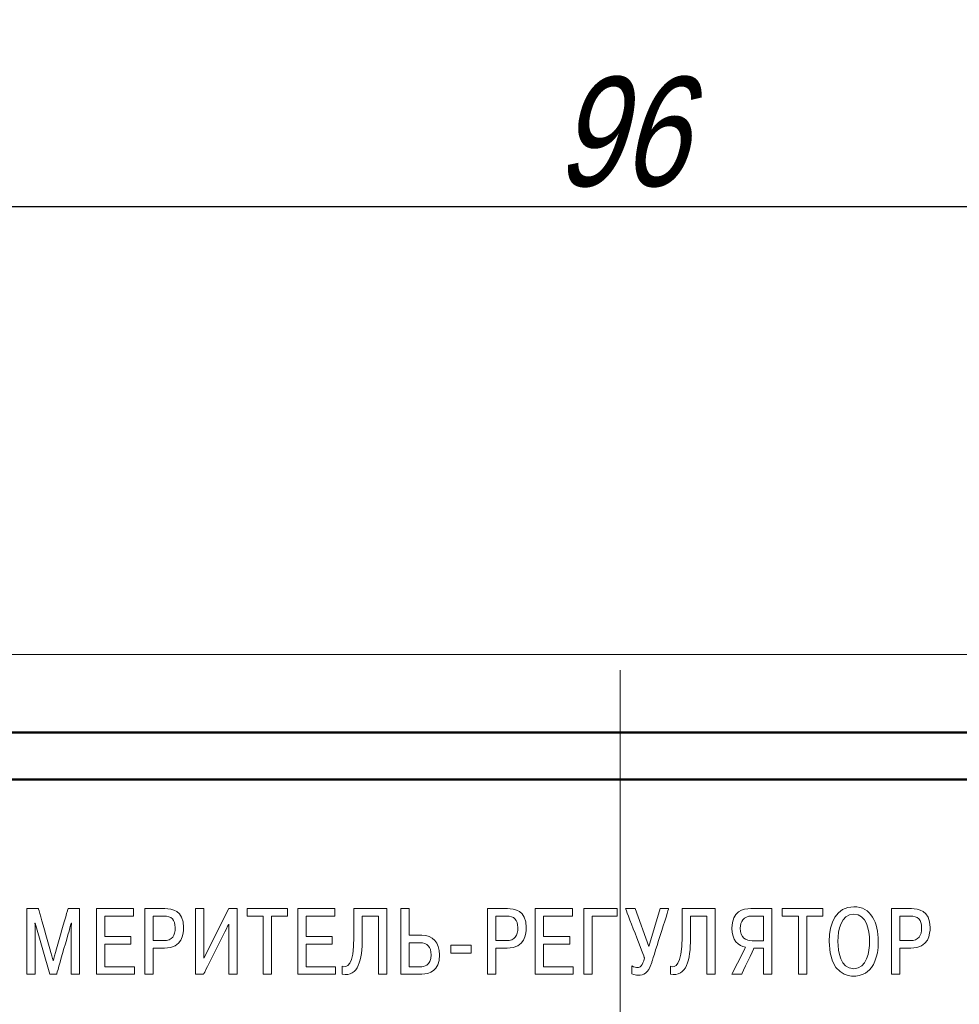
# Model space of a CAD drawing. Header units: millimetres. Extents: x 0 to 420, y 0 to 297.
# Tile 24 of 31: x 93 to 123, y 220 to 252. Entities that reach past the tile are written whole.
import ezdxf
from ezdxf.lldxf.tags import DXFTag

# ---------------------------------------------------------------- set-up
doc = ezdxf.new("R2010")
doc.units = ezdxf.units.MM
doc.linetypes.add('K5LT_AXLED', pattern=[19.5, 15, -1.5, 1.5, -1.5])
doc.layers.get('0').update_dxf_attribs({"color": 255})
doc.layers.add('0 VIEW4', color=7, linetype='Continuous')
doc.layers.add('dim', color=251, linetype='Continuous')
doc.layers.add('main', color=5, linetype='Continuous', lineweight=50)
doc.styles.get("Standard").update_dxf_attribs({"font": 'win_eskd.shx', "width": 0.8, "oblique": 15})
tags = doc.linetypes.add('New Line6', pattern=[0.5, 0.2, -0.3]).pattern_tags.tags
tags[6:7] = [DXFTag(74, 4), DXFTag(75, 0), DXFTag(340, '0'), DXFTag(46, 1.0), DXFTag(50, 0.0), DXFTag(44, 0.0), DXFTag(45, 0.0)]
tags[4:5] = [DXFTag(74, 4), DXFTag(75, 0), DXFTag(340, '0'), DXFTag(46, 1.0), DXFTag(50, 0.0), DXFTag(44, 0.0), DXFTag(45, 0.0)]
doc.dimstyles.new('ISO-25', dxfattribs={"dimtxt": 3.5, "dimasz": 3.5, "dimexe": 1.25, "dimexo": 0.625, "dimtad": 1, "dimtxsty": 'Standard', "dimcen": 2.5, "dimadec": 0, "dimazin": 0, "dimtfac": 1, "dimtmove": 0, "dimatfit": 3, "dimfxl": 1, "dimarcsym": 0})

# ---------------------------------------------------------------- blocks, each defined once
blk = doc.blocks.new('*D1')
at = {"layer": 'Defpoints', "color": 0, "transparency": 16777216}
for p in [(159.991, 245.532), (63.991, 228.673), (159.991, 228.673)]:
    blk.add_point(p, dxfattribs=at)
at = {"layer": 'dim', "color": 0, "lineweight": -2, "transparency": 16777216}
for p, q in [((63.991, 229.298), (63.991, 246.782)), ((159.991, 229.298), (159.991, 246.782)), ((67.491, 245.532), (156.491, 245.532))]:
    blk.add_line(p, q, dxfattribs=at)
at = {"layer": 'dim', "color": 0, "transparency": 16777216}
for points in [[(67.491, 246.115), (67.491, 244.948), (63.991, 245.532)], [(156.491, 246.115), (156.491, 244.948), (159.991, 245.532)]]:
    blk.add_solid(points, dxfattribs=at)
at = {"layer": 'dim', "color": 0, "transparency": 16777216, "insert": (111.991, 247.907), "char_height": 3.5, "attachment_point": 5}
blk.add_mtext('96', dxfattribs=at)
blk = doc.blocks.new('*D29')
at = {"layer": 'Defpoints', "color": 0, "transparency": 16777216}
for p in [(58.47, 252.973), (58.47, 208.923), (165.511, 208.923)]:
    blk.add_point(p, dxfattribs=at)
at = {"layer": 'dim', "color": 0, "lineweight": -2, "transparency": 16777216}
for p, q in [((58.47, 209.548), (58.47, 254.223)), ((165.511, 209.548), (165.511, 254.223)), ((162.011, 252.973), (61.97, 252.973))]:
    blk.add_line(p, q, dxfattribs=at)
at = {"layer": 'dim', "color": 0, "transparency": 16777216}
for points in [[(61.97, 253.557), (61.97, 252.39), (58.47, 252.973)], [(162.011, 253.557), (162.011, 252.39), (165.511, 252.973)]]:
    blk.add_solid(points, dxfattribs=at)
at = {"layer": 'dim', "color": 0, "transparency": 16777216, "insert": (111.991, 255.348), "char_height": 3.5, "attachment_point": 5}
blk.add_mtext('108', dxfattribs=at)

msp = doc.modelspace()

# ---------------------------------------------------------------- linework, layer by layer
at = {"color": 7, "linetype": 'New Line6', "lineweight": 15, "ltscale": 5}
msp.add_line((161.741, 231.173), (62.241, 231.173), dxfattribs=at)
at = {"lineweight": 9}
for points, knots in [([(93.348, 223.033), (93.348, 223.033), (93.348, 223.033), (92.976, 223.033), (92.976, 223.033)], [0.55555556, 0.55555556, 0.55555556, 0.55555556, 0.55555557, 0.61111111, 0.61111111, 0.61111111, 0.61111111]), ([(92.976, 223.033), (92.976, 223.033), (92.976, 223.033), (92.976, 220.934), (92.976, 220.934)], [0.61111111, 0.61111111, 0.61111111, 0.61111111, 0.61111112, 0.66666667, 0.66666667, 0.66666667, 0.66666667]), ([(93.821, 221.362), (93.821, 221.362), (93.821, 221.362), (93.348, 223.033), (93.348, 223.033)], [0.5, 0.5, 0.5, 0.5, 0.50000001, 0.55555556, 0.55555556, 0.55555556, 0.55555556]), ([(94.295, 223.033), (94.295, 223.033), (94.295, 223.033), (93.821, 221.362), (93.821, 221.362)], [0.44444444, 0.44444444, 0.44444444, 0.44444444, 0.44444445, 0.5, 0.5, 0.5, 0.5]), ([(94.667, 223.033), (94.667, 223.033), (94.667, 223.033), (94.295, 223.033), (94.295, 223.033)], [0.38888889, 0.38888889, 0.38888889, 0.38888889, 0.3888889, 0.44444444, 0.44444444, 0.44444444, 0.44444444]), ([(94.667, 220.934), (94.667, 220.934), (94.667, 220.934), (94.667, 223.033), (94.667, 223.033)], [0.33333333, 0.33333333, 0.33333333, 0.33333333, 0.33333334, 0.38888889, 0.38888889, 0.38888889, 0.38888889]), ([(96.394, 223.033), (96.394, 223.033), (96.394, 223.033), (95.207, 223.033), (95.207, 223.033)], [0.23076923, 0.23076923, 0.23076923, 0.23076923, 0.23076924, 0.30769231, 0.30769231, 0.30769231, 0.30769231]), ([(95.207, 223.033), (95.207, 223.033), (95.207, 223.033), (95.207, 220.934), (95.207, 220.934)], [0.30769231, 0.30769231, 0.30769231, 0.30769231, 0.30769232, 0.38461538, 0.38461538, 0.38461538, 0.38461538]), ([(96.394, 222.796), (96.394, 222.796), (96.394, 222.796), (96.394, 223.033), (96.394, 223.033)], [0.15384615, 0.15384615, 0.15384615, 0.15384615, 0.15384616, 0.23076923, 0.23076923, 0.23076923, 0.23076923]), ([(97.402, 223.033), (97.402, 223.033), (97.402, 223.033), (96.757, 223.033), (96.757, 223.033)], [0.75, 0.75, 0.75, 0.75, 0.75, 1, 1, 1, 1]), ([(97.384, 221.77), (97.384, 221.77), (97.968, 221.77), (97.998, 222.229), (97.998, 222.43), (97.998, 222.43), (97.998, 222.985), (97.615, 223.033), (97.402, 223.033)], [0.5, 0.5, 0.5, 0.5, 0.5, 0.625, 0.625, 0.625, 0.625, 0.75, 0.75, 0.75, 0.75]), ([(98.646, 223.033), (98.646, 223.033), (98.646, 223.033), (98.379, 223.033), (98.379, 223.033)], [0.09090909, 0.09090909, 0.09090909, 0.09090909, 0.0909091, 0.18181818, 0.18181818, 0.18181818, 0.18181818]), ([(98.379, 223.033), (98.379, 223.033), (98.379, 223.033), (98.379, 220.934), (98.379, 220.934)], [0.18181818, 0.18181818, 0.18181818, 0.18181818, 0.18181819, 0.27272727, 0.27272727, 0.27272727, 0.27272727]), ([(99.447, 223.033), (99.447, 223.033), (99.447, 223.033), (98.646, 221.443), (98.646, 221.443)], [0.8181818, 0.8181818, 0.8181818, 0.8181818, 0.8181818, 1, 1, 1, 1]), ([(99.711, 223.033), (99.711, 223.033), (99.711, 223.033), (99.447, 223.033), (99.447, 223.033)], [0.72727273, 0.72727273, 0.72727273, 0.72727273, 0.72727274, 0.81818182, 0.81818182, 0.81818182, 0.81818182]), ([(99.711, 220.934), (99.711, 220.934), (99.711, 220.934), (99.711, 223.033), (99.711, 223.033)], [0.63636364, 0.63636364, 0.63636364, 0.63636364, 0.63636365, 0.72727273, 0.72727273, 0.72727273, 0.72727273]), ([(101.333, 223.033), (101.333, 223.033), (101.333, 223.033), (100.034, 223.033), (100.034, 223.033)], [0.5555556, 0.5555556, 0.5555556, 0.5555556, 0.5555556, 0.6666667, 0.6666667, 0.6666667, 0.6666667]), ([(100.034, 223.033), (100.034, 223.033), (100.034, 223.033), (100.034, 222.796), (100.034, 222.796)], [0.6666667, 0.6666667, 0.6666667, 0.6666667, 0.6666667, 0.7777778, 0.7777778, 0.7777778, 0.7777778]), ([(101.333, 222.796), (101.333, 222.796), (101.333, 222.796), (101.333, 223.033), (101.333, 223.033)], [0.4444444, 0.4444444, 0.4444444, 0.4444444, 0.4444445, 0.5555556, 0.5555556, 0.5555556, 0.5555556]), ([(102.844, 223.033), (102.844, 223.033), (102.844, 223.033), (101.657, 223.033), (101.657, 223.033)], [0.23076923, 0.23076923, 0.23076923, 0.23076923, 0.23076924, 0.30769231, 0.30769231, 0.30769231, 0.30769231]), ([(101.657, 223.033), (101.657, 223.033), (101.657, 223.033), (101.657, 220.934), (101.657, 220.934)], [0.30769231, 0.30769231, 0.30769231, 0.30769231, 0.30769232, 0.38461538, 0.38461538, 0.38461538, 0.38461538]), ([(102.844, 222.796), (102.844, 222.796), (102.844, 222.796), (102.844, 223.033), (102.844, 223.033)], [0.15384615, 0.15384615, 0.15384615, 0.15384615, 0.15384616, 0.23076923, 0.23076923, 0.23076923, 0.23076923]), ([(104.511, 223.033), (104.511, 223.033), (104.511, 223.033), (103.456, 223.033), (103.456, 223.033)], [0.54545455, 0.54545455, 0.54545455, 0.54545455, 0.54545456, 0.63636364, 0.63636364, 0.63636364, 0.63636364]), ([(103.456, 223.033), (103.456, 223.033), (103.456, 223.033), (103.456, 222.13), (103.456, 222.13)], [0.63636364, 0.63636364, 0.63636364, 0.63636364, 0.63636365, 0.72727273, 0.72727273, 0.72727273, 0.72727273]), ([(104.511, 220.934), (104.511, 220.934), (104.511, 220.934), (104.511, 223.033), (104.511, 223.033)], [0.45454545, 0.45454545, 0.45454545, 0.45454545, 0.45454546, 0.54545455, 0.54545455, 0.54545455, 0.54545455]), ([(104.961, 223.033), (104.961, 223.033), (104.961, 223.033), (104.961, 220.934), (104.961, 220.934)], [0.125, 0.125, 0.125, 0.125, 0.125, 0.25, 0.25, 0.25, 0.25]), ([(105.228, 222.178), (105.228, 222.178), (105.228, 222.178), (105.228, 223.033), (105.228, 223.033)], [0.75, 0.75, 0.75, 0.75, 0.75, 1, 1, 1, 1]), ([(108.382, 223.033), (108.382, 223.033), (108.382, 223.033), (107.738, 223.033), (107.738, 223.033)], [0.75, 0.75, 0.75, 0.75, 0.75, 1, 1, 1, 1]), ([(108.364, 221.77), (108.364, 221.77), (108.949, 221.77), (108.979, 222.229), (108.979, 222.43), (108.979, 222.43), (108.979, 222.985), (108.595, 223.033), (108.382, 223.033)], [0.5, 0.5, 0.5, 0.5, 0.5, 0.625, 0.625, 0.625, 0.625, 0.75, 0.75, 0.75, 0.75]), ([(110.458, 223.033), (110.458, 223.033), (110.458, 223.033), (109.27, 223.033), (109.27, 223.033)], [0.23076923, 0.23076923, 0.23076923, 0.23076923, 0.23076924, 0.30769231, 0.30769231, 0.30769231, 0.30769231]), ([(109.27, 223.033), (109.27, 223.033), (109.27, 223.033), (109.27, 220.934), (109.27, 220.934)], [0.30769231, 0.30769231, 0.30769231, 0.30769231, 0.30769232, 0.38461538, 0.38461538, 0.38461538, 0.38461538]), ([(110.458, 222.796), (110.458, 222.796), (110.458, 222.796), (110.458, 223.033), (110.458, 223.033)], [0.15384615, 0.15384615, 0.15384615, 0.15384615, 0.15384616, 0.23076923, 0.23076923, 0.23076923, 0.23076923]), ([(111.888, 223.033), (111.888, 223.033), (111.888, 223.033), (110.82, 223.033), (110.82, 223.033)], [0.2857143, 0.2857143, 0.2857143, 0.2857143, 0.2857143, 0.4285714, 0.4285714, 0.4285714, 0.4285714]), ([(110.82, 223.033), (110.82, 223.033), (110.82, 223.033), (110.82, 220.934), (110.82, 220.934)], [0.4285714, 0.4285714, 0.4285714, 0.4285714, 0.4285714, 0.5714286, 0.5714286, 0.5714286, 0.5714286]), ([(111.888, 222.796), (111.888, 222.796), (111.888, 222.796), (111.888, 223.033), (111.888, 223.033)], [0.1428571, 0.1428571, 0.1428571, 0.1428571, 0.1428572, 0.2857143, 0.2857143, 0.2857143, 0.2857143]), ([(112.473, 223.033), (112.473, 223.033), (112.473, 223.033), (112.163, 223.033), (112.163, 223.033)], [0.08333333, 0.08333333, 0.08333333, 0.08333333, 0.08333334, 0.16666667, 0.16666667, 0.16666667, 0.16666667]), ([(112.163, 223.033), (112.163, 223.033), (112.163, 223.033), (112.769, 221.455), (112.769, 221.455)], [0.16666667, 0.16666667, 0.16666667, 0.16666667, 0.16666668, 0.25, 0.25, 0.25, 0.25]), ([(113.267, 223.033), (113.267, 223.033), (113.267, 223.033), (112.907, 221.815), (112.907, 221.815)], [0.8333333, 0.8333333, 0.8333333, 0.8333333, 0.8333333, 1, 1, 1, 1]), ([(113, 221.308), (113, 221.308), (113, 221.308), (113.543, 223.033), (113.543, 223.033)], [0.66666667, 0.66666667, 0.66666667, 0.66666667, 0.66666668, 0.75, 0.75, 0.75, 0.75]), ([(113.543, 223.033), (113.543, 223.033), (113.543, 223.033), (113.267, 223.033), (113.267, 223.033)], [0.75, 0.75, 0.75, 0.75, 0.75000001, 0.83333333, 0.83333333, 0.83333333, 0.83333333]), ([(115.03, 223.033), (115.03, 223.033), (115.03, 223.033), (113.975, 223.033), (113.975, 223.033)], [0.54545455, 0.54545455, 0.54545455, 0.54545455, 0.54545456, 0.63636364, 0.63636364, 0.63636364, 0.63636364]), ([(113.975, 223.033), (113.975, 223.033), (113.975, 223.033), (113.975, 222.13), (113.975, 222.13)], [0.63636364, 0.63636364, 0.63636364, 0.63636364, 0.63636365, 0.72727273, 0.72727273, 0.72727273, 0.72727273]), ([(115.03, 220.934), (115.03, 220.934), (115.03, 220.934), (115.03, 223.033), (115.03, 223.033)], [0.45454545, 0.45454545, 0.45454545, 0.45454545, 0.45454546, 0.54545455, 0.54545455, 0.54545455, 0.54545455]), ([(116.176, 223.033), (116.176, 223.033), (115.933, 223.033), (115.57, 222.955), (115.57, 222.406)], [0.36363636, 0.36363636, 0.36363636, 0.36363636, 0.36363637, 0.45454545, 0.45454545, 0.45454545, 0.45454545]), ([(116.854, 223.033), (116.854, 223.033), (116.854, 223.033), (116.176, 223.033), (116.176, 223.033)], [0.27272727, 0.27272727, 0.27272727, 0.27272727, 0.27272728, 0.36363636, 0.36363636, 0.36363636, 0.36363636]), ([(116.854, 220.934), (116.854, 220.934), (116.854, 220.934), (116.854, 223.033), (116.854, 223.033)], [0.18181818, 0.18181818, 0.18181818, 0.18181818, 0.18181819, 0.27272727, 0.27272727, 0.27272727, 0.27272727]), ([(118.485, 223.033), (118.485, 223.033), (118.485, 223.033), (117.186, 223.033), (117.186, 223.033)], [0.5555556, 0.5555556, 0.5555556, 0.5555556, 0.5555556, 0.6666667, 0.6666667, 0.6666667, 0.6666667]), ([(117.186, 223.033), (117.186, 223.033), (117.186, 223.033), (117.186, 222.796), (117.186, 222.796)], [0.6666667, 0.6666667, 0.6666667, 0.6666667, 0.6666667, 0.7777778, 0.7777778, 0.7777778, 0.7777778]), ([(118.485, 222.796), (118.485, 222.796), (118.485, 222.796), (118.485, 223.033), (118.485, 223.033)], [0.4444444, 0.4444444, 0.4444444, 0.4444444, 0.4444445, 0.5555556, 0.5555556, 0.5555556, 0.5555556]), ([(120.26, 221.983), (120.26, 221.983), (120.26, 222.577), (120.032, 223.096), (119.474, 223.096), (119.474, 223.096), (118.917, 223.096), (118.689, 222.577), (118.689, 221.983)], [0.4, 0.4, 0.4, 0.4, 0.4, 0.6, 0.6, 0.6, 0.6, 1, 1, 1, 1]), ([(121.324, 223.033), (121.324, 223.033), (121.324, 223.033), (120.68, 223.033), (120.68, 223.033)], [0.75, 0.75, 0.75, 0.75, 0.75, 1, 1, 1, 1]), ([(121.306, 221.77), (121.306, 221.77), (121.891, 221.77), (121.921, 222.229), (121.921, 222.43), (121.921, 222.43), (121.921, 222.985), (121.537, 223.033), (121.324, 223.033)], [0.5, 0.5, 0.5, 0.5, 0.5, 0.625, 0.625, 0.625, 0.625, 0.75, 0.75, 0.75, 0.75]), ([(95.474, 222.796), (95.474, 222.796), (95.474, 222.796), (96.394, 222.796), (96.394, 222.796)], [0.07692308, 0.07692308, 0.07692308, 0.07692308, 0.07692309, 0.15384615, 0.15384615, 0.15384615, 0.15384615]), ([(97.024, 222.007), (97.024, 222.007), (97.024, 222.007), (97.024, 222.796), (97.024, 222.796)], [0.6666667, 0.6666667, 0.6666667, 0.6666667, 0.6666667, 1, 1, 1, 1]), ([(97.36, 222.796), (97.36, 222.796), (97.612, 222.796), (97.729, 222.682), (97.729, 222.424)], [0.1666667, 0.1666667, 0.1666667, 0.1666667, 0.1666667, 0.3333333, 0.3333333, 0.3333333, 0.3333333]), ([(100.034, 222.796), (100.034, 222.796), (100.034, 222.796), (100.55, 222.796), (100.55, 222.796)], [0.7777778, 0.7777778, 0.7777778, 0.7777778, 0.7777778, 1, 1, 1, 1]), ([(100.817, 220.934), (100.817, 220.934), (100.817, 220.934), (100.817, 222.796), (100.817, 222.796)], [0.2222222, 0.2222222, 0.2222222, 0.2222222, 0.2222222, 0.3333333, 0.3333333, 0.3333333, 0.3333333]), ([(100.817, 222.796), (100.817, 222.796), (100.817, 222.796), (101.333, 222.796), (101.333, 222.796)], [0.3333333, 0.3333333, 0.3333333, 0.3333333, 0.3333333, 0.4444444, 0.4444444, 0.4444444, 0.4444444]), ([(101.924, 222.796), (101.924, 222.796), (101.924, 222.796), (102.844, 222.796), (102.844, 222.796)], [0.07692308, 0.07692308, 0.07692308, 0.07692308, 0.07692309, 0.15384615, 0.15384615, 0.15384615, 0.15384615]), ([(103.723, 222.07), (103.723, 222.07), (103.723, 222.07), (103.723, 222.796), (103.723, 222.796)], [0.09090909, 0.09090909, 0.09090909, 0.09090909, 0.0909091, 0.18181818, 0.18181818, 0.18181818, 0.18181818]), ([(103.723, 222.796), (103.723, 222.796), (103.723, 222.796), (104.244, 222.796), (104.244, 222.796)], [0.18181818, 0.18181818, 0.18181818, 0.18181818, 0.18181819, 0.27272727, 0.27272727, 0.27272727, 0.27272727]), ([(104.244, 222.796), (104.244, 222.796), (104.244, 222.796), (104.244, 220.934), (104.244, 220.934)], [0.27272727, 0.27272727, 0.27272727, 0.27272727, 0.27272728, 0.36363636, 0.36363636, 0.36363636, 0.36363636]), ([(108.005, 222.007), (108.005, 222.007), (108.005, 222.007), (108.005, 222.796), (108.005, 222.796)], [0.6666667, 0.6666667, 0.6666667, 0.6666667, 0.6666667, 1, 1, 1, 1]), ([(108.34, 222.796), (108.34, 222.796), (108.592, 222.796), (108.709, 222.682), (108.709, 222.424)], [0.1666667, 0.1666667, 0.1666667, 0.1666667, 0.1666667, 0.3333333, 0.3333333, 0.3333333, 0.3333333]), ([(109.537, 222.796), (109.537, 222.796), (109.537, 222.796), (110.458, 222.796), (110.458, 222.796)], [0.07692308, 0.07692308, 0.07692308, 0.07692308, 0.07692309, 0.15384615, 0.15384615, 0.15384615, 0.15384615]), ([(111.087, 220.934), (111.087, 220.934), (111.087, 220.934), (111.087, 222.796), (111.087, 222.796)], [0.7142857, 0.7142857, 0.7142857, 0.7142857, 0.7142857, 1, 1, 1, 1]), ([(114.242, 222.07), (114.242, 222.07), (114.242, 222.07), (114.242, 222.796), (114.242, 222.796)], [0.09090909, 0.09090909, 0.09090909, 0.09090909, 0.0909091, 0.18181818, 0.18181818, 0.18181818, 0.18181818]), ([(114.242, 222.796), (114.242, 222.796), (114.242, 222.796), (114.763, 222.796), (114.763, 222.796)], [0.18181818, 0.18181818, 0.18181818, 0.18181818, 0.18181819, 0.27272727, 0.27272727, 0.27272727, 0.27272727]), ([(114.763, 222.796), (114.763, 222.796), (114.763, 222.796), (114.763, 220.934), (114.763, 220.934)], [0.27272727, 0.27272727, 0.27272727, 0.27272727, 0.27272728, 0.36363636, 0.36363636, 0.36363636, 0.36363636]), ([(116.224, 222.004), (116.224, 222.004), (116.014, 222.004), (115.84, 222.097), (115.84, 222.403), (115.84, 222.403), (115.84, 222.613), (115.945, 222.796), (116.194, 222.796)], [0.3333333, 0.3333333, 0.3333333, 0.3333333, 0.3333333, 0.5, 0.5, 0.5, 0.5, 0.6666667, 0.6666667, 0.6666667, 0.6666667]), ([(116.194, 222.796), (116.194, 222.796), (116.194, 222.796), (116.587, 222.796), (116.587, 222.796)], [0.6666667, 0.6666667, 0.6666667, 0.6666667, 0.6666667, 1, 1, 1, 1]), ([(117.186, 222.796), (117.186, 222.796), (117.186, 222.796), (117.702, 222.796), (117.702, 222.796)], [0.7777778, 0.7777778, 0.7777778, 0.7777778, 0.7777778, 1, 1, 1, 1]), ([(117.969, 220.934), (117.969, 220.934), (117.969, 220.934), (117.969, 222.796), (117.969, 222.796)], [0.2222222, 0.2222222, 0.2222222, 0.2222222, 0.2222222, 0.3333333, 0.3333333, 0.3333333, 0.3333333]), ([(117.969, 222.796), (117.969, 222.796), (117.969, 222.796), (118.485, 222.796), (118.485, 222.796)], [0.3333333, 0.3333333, 0.3333333, 0.3333333, 0.3333333, 0.4444444, 0.4444444, 0.4444444, 0.4444444]), ([(119.474, 222.859), (119.474, 222.859), (119.885, 222.859), (119.981, 222.349), (119.981, 221.983)], [0.2, 0.2, 0.2, 0.2, 0.2, 0.4, 0.4, 0.4, 0.4]), ([(120.947, 222.007), (120.947, 222.007), (120.947, 222.007), (120.947, 222.796), (120.947, 222.796)], [0.6666667, 0.6666667, 0.6666667, 0.6666667, 0.6666667, 1, 1, 1, 1]), ([(121.282, 222.796), (121.282, 222.796), (121.534, 222.796), (121.651, 222.682), (121.651, 222.424)], [0.1666667, 0.1666667, 0.1666667, 0.1666667, 0.1666667, 0.3333333, 0.3333333, 0.3333333, 0.3333333]), ([(93.243, 222.457), (93.243, 222.457), (93.243, 222.457), (93.234, 222.571), (93.234, 222.571)], [0.77777778, 0.77777778, 0.77777778, 0.77777778, 0.77777779, 0.83333333, 0.83333333, 0.83333333, 0.83333333]), ([(93.234, 222.571), (93.234, 222.571), (93.234, 222.571), (93.243, 222.571), (93.243, 222.571)], [0.83333333, 0.83333333, 0.83333333, 0.83333333, 0.83333334, 0.88888889, 0.88888889, 0.88888889, 0.88888889]), ([(93.243, 222.571), (93.243, 222.571), (93.243, 222.571), (93.71, 220.934), (93.71, 220.934)], [0.8888889, 0.8888889, 0.8888889, 0.8888889, 0.8888889, 1, 1, 1, 1]), ([(93.243, 220.934), (93.243, 220.934), (93.243, 220.934), (93.243, 222.457), (93.243, 222.457)], [0.72222222, 0.72222222, 0.72222222, 0.72222222, 0.72222223, 0.77777778, 0.77777778, 0.77777778, 0.77777778]), ([(93.932, 220.934), (93.932, 220.934), (93.932, 220.934), (94.4, 222.571), (94.4, 222.571)], [0.05555556, 0.05555556, 0.05555556, 0.05555556, 0.05555557, 0.11111111, 0.11111111, 0.11111111, 0.11111111]), ([(94.4, 222.571), (94.4, 222.571), (94.4, 222.571), (94.409, 222.571), (94.409, 222.571)], [0.11111111, 0.11111111, 0.11111111, 0.11111111, 0.11111112, 0.16666667, 0.16666667, 0.16666667, 0.16666667]), ([(94.409, 222.571), (94.409, 222.571), (94.409, 222.571), (94.4, 222.457), (94.4, 222.457)], [0.16666667, 0.16666667, 0.16666667, 0.16666667, 0.16666668, 0.22222222, 0.22222222, 0.22222222, 0.22222222]), ([(94.4, 222.457), (94.4, 222.457), (94.4, 222.457), (94.4, 220.934), (94.4, 220.934)], [0.22222222, 0.22222222, 0.22222222, 0.22222222, 0.22222223, 0.27777778, 0.27777778, 0.27777778, 0.27777778]), ([(97.729, 222.424), (97.729, 222.424), (97.729, 222.169), (97.639, 222.007), (97.36, 222.007)], [0.3333333, 0.3333333, 0.3333333, 0.3333333, 0.3333333, 0.5, 0.5, 0.5, 0.5]), ([(98.64, 220.934), (98.64, 220.934), (98.64, 220.934), (99.444, 222.535), (99.444, 222.535)], [0.36363636, 0.36363636, 0.36363636, 0.36363636, 0.36363637, 0.45454545, 0.45454545, 0.45454545, 0.45454545]), ([(99.444, 222.535), (99.444, 222.535), (99.444, 222.535), (99.444, 220.934), (99.444, 220.934)], [0.45454545, 0.45454545, 0.45454545, 0.45454545, 0.45454546, 0.54545455, 0.54545455, 0.54545455, 0.54545455]), ([(108.709, 222.424), (108.709, 222.424), (108.709, 222.169), (108.619, 222.007), (108.34, 222.007)], [0.3333333, 0.3333333, 0.3333333, 0.3333333, 0.3333333, 0.5, 0.5, 0.5, 0.5]), ([(115.57, 222.406), (115.57, 222.406), (115.57, 222.025), (115.774, 221.833), (116.008, 221.797)], [0.45454545, 0.45454545, 0.45454545, 0.45454545, 0.45454546, 0.54545455, 0.54545455, 0.54545455, 0.54545455]), ([(121.651, 222.424), (121.651, 222.424), (121.651, 222.169), (121.561, 222.007), (121.282, 222.007)], [0.3333333, 0.3333333, 0.3333333, 0.3333333, 0.3333333, 0.5, 0.5, 0.5, 0.5]), ([(96.31, 222.136), (96.31, 222.136), (96.31, 222.136), (95.474, 222.136), (95.474, 222.136)], [0.8461538, 0.8461538, 0.8461538, 0.8461538, 0.8461539, 1, 1, 1, 1]), ([(96.31, 221.899), (96.31, 221.899), (96.31, 221.899), (96.31, 222.136), (96.31, 222.136)], [0.76923077, 0.76923077, 0.76923077, 0.76923077, 0.76923078, 0.84615385, 0.84615385, 0.84615385, 0.84615385]), ([(102.76, 222.136), (102.76, 222.136), (102.76, 222.136), (101.924, 222.136), (101.924, 222.136)], [0.8461538, 0.8461538, 0.8461538, 0.8461538, 0.8461539, 1, 1, 1, 1]), ([(102.76, 221.899), (102.76, 221.899), (102.76, 221.899), (102.76, 222.136), (102.76, 222.136)], [0.76923077, 0.76923077, 0.76923077, 0.76923077, 0.76923078, 0.84615385, 0.84615385, 0.84615385, 0.84615385]), ([(103.456, 222.13), (103.456, 222.13), (103.456, 221.186), (103.222, 221.129), (103.08, 221.189)], [0.72727273, 0.72727273, 0.72727273, 0.72727273, 0.72727274, 0.81818182, 0.81818182, 0.81818182, 0.81818182]), ([(105.633, 222.178), (105.633, 222.178), (105.633, 222.178), (105.228, 222.178), (105.228, 222.178)], [0.625, 0.625, 0.625, 0.625, 0.625, 0.75, 0.75, 0.75, 0.75]), ([(105.633, 220.934), (105.633, 220.934), (105.876, 220.934), (106.2, 221.039), (106.2, 221.548), (106.2, 221.548), (106.2, 221.947), (105.987, 222.178), (105.633, 222.178)], [0.375, 0.375, 0.375, 0.375, 0.375, 0.5, 0.5, 0.5, 0.5, 0.625, 0.625, 0.625, 0.625]), ([(110.374, 222.136), (110.374, 222.136), (110.374, 222.136), (109.537, 222.136), (109.537, 222.136)], [0.8461538, 0.8461538, 0.8461538, 0.8461538, 0.8461539, 1, 1, 1, 1]), ([(110.374, 221.899), (110.374, 221.899), (110.374, 221.899), (110.374, 222.136), (110.374, 222.136)], [0.76923077, 0.76923077, 0.76923077, 0.76923077, 0.76923078, 0.84615385, 0.84615385, 0.84615385, 0.84615385]), ([(113.975, 222.13), (113.975, 222.13), (113.975, 221.186), (113.741, 221.129), (113.599, 221.189)], [0.72727273, 0.72727273, 0.72727273, 0.72727273, 0.72727274, 0.81818182, 0.81818182, 0.81818182, 0.81818182]), ([(95.474, 221.171), (95.474, 221.171), (95.474, 221.171), (95.474, 221.899), (95.474, 221.899)], [0.61538462, 0.61538462, 0.61538462, 0.61538462, 0.61538463, 0.69230769, 0.69230769, 0.69230769, 0.69230769]), ([(95.474, 221.899), (95.474, 221.899), (95.474, 221.899), (96.31, 221.899), (96.31, 221.899)], [0.69230769, 0.69230769, 0.69230769, 0.69230769, 0.6923077, 0.76923077, 0.76923077, 0.76923077, 0.76923077]), ([(97.36, 222.007), (97.36, 222.007), (97.36, 222.007), (97.024, 222.007), (97.024, 222.007)], [0.5, 0.5, 0.5, 0.5, 0.5, 0.6666667, 0.6666667, 0.6666667, 0.6666667]), ([(97.024, 220.934), (97.024, 220.934), (97.024, 220.934), (97.024, 221.77), (97.024, 221.77)], [0.25, 0.25, 0.25, 0.25, 0.25, 0.375, 0.375, 0.375, 0.375]), ([(97.024, 221.77), (97.024, 221.77), (97.024, 221.77), (97.384, 221.77), (97.384, 221.77)], [0.375, 0.375, 0.375, 0.375, 0.375, 0.5, 0.5, 0.5, 0.5]), ([(101.924, 221.171), (101.924, 221.171), (101.924, 221.171), (101.924, 221.899), (101.924, 221.899)], [0.61538462, 0.61538462, 0.61538462, 0.61538462, 0.61538463, 0.69230769, 0.69230769, 0.69230769, 0.69230769]), ([(101.924, 221.899), (101.924, 221.899), (101.924, 221.899), (102.76, 221.899), (102.76, 221.899)], [0.69230769, 0.69230769, 0.69230769, 0.69230769, 0.6923077, 0.76923077, 0.76923077, 0.76923077, 0.76923077]), ([(105.228, 221.171), (105.228, 221.171), (105.228, 221.171), (105.228, 221.941), (105.228, 221.941)], [0.6666667, 0.6666667, 0.6666667, 0.6666667, 0.6666667, 1, 1, 1, 1]), ([(105.579, 221.941), (105.579, 221.941), (105.804, 221.941), (105.93, 221.8), (105.93, 221.557)], [0.1666667, 0.1666667, 0.1666667, 0.1666667, 0.1666667, 0.3333333, 0.3333333, 0.3333333, 0.3333333]), ([(107.216, 221.863), (107.216, 221.863), (107.216, 221.863), (106.562, 221.863), (106.562, 221.863)], [0.4, 0.4, 0.4, 0.4, 0.4, 0.6, 0.6, 0.6, 0.6]), ([(106.562, 221.863), (106.562, 221.863), (106.562, 221.863), (106.562, 221.608), (106.562, 221.608)], [0.6, 0.6, 0.6, 0.6, 0.6, 1, 1, 1, 1]), ([(107.216, 221.608), (107.216, 221.608), (107.216, 221.608), (107.216, 221.863), (107.216, 221.863)], [0.2, 0.2, 0.2, 0.2, 0.2, 0.4, 0.4, 0.4, 0.4]), ([(108.34, 222.007), (108.34, 222.007), (108.34, 222.007), (108.005, 222.007), (108.005, 222.007)], [0.5, 0.5, 0.5, 0.5, 0.5, 0.6666667, 0.6666667, 0.6666667, 0.6666667]), ([(108.005, 220.934), (108.005, 220.934), (108.005, 220.934), (108.005, 221.77), (108.005, 221.77)], [0.25, 0.25, 0.25, 0.25, 0.25, 0.375, 0.375, 0.375, 0.375]), ([(108.005, 221.77), (108.005, 221.77), (108.005, 221.77), (108.364, 221.77), (108.364, 221.77)], [0.375, 0.375, 0.375, 0.375, 0.375, 0.5, 0.5, 0.5, 0.5]), ([(109.537, 221.171), (109.537, 221.171), (109.537, 221.171), (109.537, 221.899), (109.537, 221.899)], [0.61538462, 0.61538462, 0.61538462, 0.61538462, 0.61538463, 0.69230769, 0.69230769, 0.69230769, 0.69230769]), ([(109.537, 221.899), (109.537, 221.899), (109.537, 221.899), (110.374, 221.899), (110.374, 221.899)], [0.69230769, 0.69230769, 0.69230769, 0.69230769, 0.6923077, 0.76923077, 0.76923077, 0.76923077, 0.76923077]), ([(116.008, 221.797), (116.008, 221.797), (116.008, 221.797), (115.573, 220.934), (115.573, 220.934)], [0.54545455, 0.54545455, 0.54545455, 0.54545455, 0.54545456, 0.63636364, 0.63636364, 0.63636364, 0.63636364]), ([(116.587, 222.004), (116.587, 222.004), (116.587, 222.004), (116.224, 222.004), (116.224, 222.004)], [0.1666667, 0.1666667, 0.1666667, 0.1666667, 0.1666667, 0.3333333, 0.3333333, 0.3333333, 0.3333333]), ([(119.981, 221.983), (119.981, 221.983), (119.981, 221.65), (119.903, 221.108), (119.474, 221.108), (119.474, 221.108), (119.045, 221.108), (118.967, 221.65), (118.967, 221.983)], [0.4, 0.4, 0.4, 0.4, 0.4, 0.6, 0.6, 0.6, 0.6, 1, 1, 1, 1]), ([(119.474, 220.87), (119.474, 220.87), (119.6, 220.87), (120.26, 220.891), (120.26, 221.983)], [0.2, 0.2, 0.2, 0.2, 0.2, 0.4, 0.4, 0.4, 0.4]), ([(121.282, 222.007), (121.282, 222.007), (121.282, 222.007), (120.947, 222.007), (120.947, 222.007)], [0.5, 0.5, 0.5, 0.5, 0.5, 0.6666667, 0.6666667, 0.6666667, 0.6666667]), ([(120.947, 220.934), (120.947, 220.934), (120.947, 220.934), (120.947, 221.77), (120.947, 221.77)], [0.25, 0.25, 0.25, 0.25, 0.25, 0.375, 0.375, 0.375, 0.375]), ([(120.947, 221.77), (120.947, 221.77), (120.947, 221.77), (121.306, 221.77), (121.306, 221.77)], [0.375, 0.375, 0.375, 0.375, 0.375, 0.5, 0.5, 0.5, 0.5]), ([(105.93, 221.557), (105.93, 221.557), (105.93, 221.189), (105.681, 221.171), (105.6, 221.171)], [0.3333333, 0.3333333, 0.3333333, 0.3333333, 0.3333333, 0.5, 0.5, 0.5, 0.5]), ([(112.769, 221.455), (112.769, 221.455), (112.703, 221.183), (112.631, 221.147), (112.541, 221.147)], [0.25, 0.25, 0.25, 0.25, 0.25000001, 0.33333333, 0.33333333, 0.33333333, 0.33333333]), ([(115.885, 220.934), (115.885, 220.934), (115.885, 220.934), (116.275, 221.767), (116.275, 221.767)], [0.72727273, 0.72727273, 0.72727273, 0.72727273, 0.72727274, 0.81818182, 0.81818182, 0.81818182, 0.81818182]), ([(116.275, 221.767), (116.275, 221.767), (116.275, 221.767), (116.587, 221.767), (116.587, 221.767)], [0.8181818, 0.8181818, 0.8181818, 0.8181818, 0.8181818, 1, 1, 1, 1]), ([(96.421, 221.171), (96.421, 221.171), (96.421, 221.171), (95.474, 221.171), (95.474, 221.171)], [0.53846154, 0.53846154, 0.53846154, 0.53846154, 0.53846155, 0.61538462, 0.61538462, 0.61538462, 0.61538462]), ([(96.421, 220.934), (96.421, 220.934), (96.421, 220.934), (96.421, 221.171), (96.421, 221.171)], [0.46153846, 0.46153846, 0.46153846, 0.46153846, 0.46153847, 0.53846154, 0.53846154, 0.53846154, 0.53846154]), ([(102.871, 221.171), (102.871, 221.171), (102.871, 221.171), (101.924, 221.171), (101.924, 221.171)], [0.53846154, 0.53846154, 0.53846154, 0.53846154, 0.53846155, 0.61538462, 0.61538462, 0.61538462, 0.61538462]), ([(102.871, 220.934), (102.871, 220.934), (102.871, 220.934), (102.871, 221.171), (102.871, 221.171)], [0.46153846, 0.46153846, 0.46153846, 0.46153846, 0.46153847, 0.53846154, 0.53846154, 0.53846154, 0.53846154]), ([(103.08, 221.189), (103.08, 221.189), (103.08, 221.189), (103.08, 220.937), (103.08, 220.937)], [0.8181818, 0.8181818, 0.8181818, 0.8181818, 0.8181818, 1, 1, 1, 1]), ([(105.6, 221.171), (105.6, 221.171), (105.6, 221.171), (105.228, 221.171), (105.228, 221.171)], [0.5, 0.5, 0.5, 0.5, 0.5, 0.6666667, 0.6666667, 0.6666667, 0.6666667]), ([(110.484, 221.171), (110.484, 221.171), (110.484, 221.171), (109.537, 221.171), (109.537, 221.171)], [0.53846154, 0.53846154, 0.53846154, 0.53846154, 0.53846155, 0.61538462, 0.61538462, 0.61538462, 0.61538462]), ([(110.484, 220.934), (110.484, 220.934), (110.484, 220.934), (110.484, 221.171), (110.484, 221.171)], [0.46153846, 0.46153846, 0.46153846, 0.46153846, 0.46153847, 0.53846154, 0.53846154, 0.53846154, 0.53846154]), ([(112.365, 220.943), (112.365, 220.943), (112.44, 220.909), (112.491, 220.903), (112.571, 220.903), (112.571, 220.903), (112.733, 220.903), (112.883, 220.934), (113, 221.308)], [0.5, 0.5, 0.5, 0.5, 0.5, 0.5833333, 0.5833333, 0.5833333, 0.5833333, 0.6666667, 0.6666667, 0.6666667, 0.6666667]), ([(112.541, 221.147), (112.541, 221.147), (112.515, 221.147), (112.443, 221.153), (112.365, 221.198)], [0.33333333, 0.33333333, 0.33333333, 0.33333333, 0.33333334, 0.41666667, 0.41666667, 0.41666667, 0.41666667]), ([(112.365, 221.198), (112.365, 221.198), (112.365, 221.198), (112.365, 220.943), (112.365, 220.943)], [0.41666667, 0.41666667, 0.41666667, 0.41666667, 0.41666668, 0.5, 0.5, 0.5, 0.5]), ([(113.599, 221.189), (113.599, 221.189), (113.599, 221.189), (113.599, 220.937), (113.599, 220.937)], [0.8181818, 0.8181818, 0.8181818, 0.8181818, 0.8181818, 1, 1, 1, 1]), ([(92.976, 220.934), (92.976, 220.934), (92.976, 220.934), (93.243, 220.934), (93.243, 220.934)], [0.66666667, 0.66666667, 0.66666667, 0.66666667, 0.66666668, 0.72222222, 0.72222222, 0.72222222, 0.72222222]), ([(94.4, 220.934), (94.4, 220.934), (94.4, 220.934), (94.667, 220.934), (94.667, 220.934)], [0.27777778, 0.27777778, 0.27777778, 0.27777778, 0.27777779, 0.33333333, 0.33333333, 0.33333333, 0.33333333]), ([(95.207, 220.934), (95.207, 220.934), (95.207, 220.934), (96.421, 220.934), (96.421, 220.934)], [0.38461538, 0.38461538, 0.38461538, 0.38461538, 0.38461539, 0.46153846, 0.46153846, 0.46153846, 0.46153846]), ([(96.757, 220.934), (96.757, 220.934), (96.757, 220.934), (97.024, 220.934), (97.024, 220.934)], [0.125, 0.125, 0.125, 0.125, 0.125, 0.25, 0.25, 0.25, 0.25]), ([(98.379, 220.934), (98.379, 220.934), (98.379, 220.934), (98.64, 220.934), (98.64, 220.934)], [0.27272727, 0.27272727, 0.27272727, 0.27272727, 0.27272728, 0.36363636, 0.36363636, 0.36363636, 0.36363636]), ([(99.444, 220.934), (99.444, 220.934), (99.444, 220.934), (99.711, 220.934), (99.711, 220.934)], [0.54545455, 0.54545455, 0.54545455, 0.54545455, 0.54545456, 0.63636364, 0.63636364, 0.63636364, 0.63636364]), ([(100.55, 220.934), (100.55, 220.934), (100.55, 220.934), (100.817, 220.934), (100.817, 220.934)], [0.1111111, 0.1111111, 0.1111111, 0.1111111, 0.1111111, 0.2222222, 0.2222222, 0.2222222, 0.2222222]), ([(101.657, 220.934), (101.657, 220.934), (101.657, 220.934), (102.871, 220.934), (102.871, 220.934)], [0.38461538, 0.38461538, 0.38461538, 0.38461538, 0.38461539, 0.46153846, 0.46153846, 0.46153846, 0.46153846]), ([(104.244, 220.934), (104.244, 220.934), (104.244, 220.934), (104.511, 220.934), (104.511, 220.934)], [0.36363636, 0.36363636, 0.36363636, 0.36363636, 0.36363637, 0.45454545, 0.45454545, 0.45454545, 0.45454545]), ([(104.961, 220.934), (104.961, 220.934), (104.961, 220.934), (105.633, 220.934), (105.633, 220.934)], [0.25, 0.25, 0.25, 0.25, 0.25, 0.375, 0.375, 0.375, 0.375]), ([(107.738, 220.934), (107.738, 220.934), (107.738, 220.934), (108.005, 220.934), (108.005, 220.934)], [0.125, 0.125, 0.125, 0.125, 0.125, 0.25, 0.25, 0.25, 0.25]), ([(109.27, 220.934), (109.27, 220.934), (109.27, 220.934), (110.484, 220.934), (110.484, 220.934)], [0.38461538, 0.38461538, 0.38461538, 0.38461538, 0.38461539, 0.46153846, 0.46153846, 0.46153846, 0.46153846]), ([(110.82, 220.934), (110.82, 220.934), (110.82, 220.934), (111.087, 220.934), (111.087, 220.934)], [0.5714286, 0.5714286, 0.5714286, 0.5714286, 0.5714286, 0.7142857, 0.7142857, 0.7142857, 0.7142857]), ([(114.763, 220.934), (114.763, 220.934), (114.763, 220.934), (115.03, 220.934), (115.03, 220.934)], [0.36363636, 0.36363636, 0.36363636, 0.36363636, 0.36363637, 0.45454545, 0.45454545, 0.45454545, 0.45454545]), ([(115.573, 220.934), (115.573, 220.934), (115.573, 220.934), (115.885, 220.934), (115.885, 220.934)], [0.63636364, 0.63636364, 0.63636364, 0.63636364, 0.63636365, 0.72727273, 0.72727273, 0.72727273, 0.72727273]), ([(116.587, 220.934), (116.587, 220.934), (116.587, 220.934), (116.854, 220.934), (116.854, 220.934)], [0.09090909, 0.09090909, 0.09090909, 0.09090909, 0.0909091, 0.18181818, 0.18181818, 0.18181818, 0.18181818]), ([(117.702, 220.934), (117.702, 220.934), (117.702, 220.934), (117.969, 220.934), (117.969, 220.934)], [0.1111111, 0.1111111, 0.1111111, 0.1111111, 0.1111111, 0.2222222, 0.2222222, 0.2222222, 0.2222222]), ([(120.68, 220.934), (120.68, 220.934), (120.68, 220.934), (120.947, 220.934), (120.947, 220.934)], [0.125, 0.125, 0.125, 0.125, 0.125, 0.25, 0.25, 0.25, 0.25])]:
    msp.add_open_spline(points, degree=3, knots=knots, dxfattribs=at)
for points in [[(96.757, 223.033), (96.757, 223.033), (96.757, 220.934), (96.757, 220.934)], [(98.646, 221.443), (98.646, 221.443), (98.646, 223.033), (98.646, 223.033)], [(105.228, 223.033), (105.228, 223.033), (104.961, 223.033), (104.961, 223.033)], [(107.738, 223.033), (107.738, 223.033), (107.738, 220.934), (107.738, 220.934)], [(112.907, 221.815), (112.907, 221.815), (112.473, 223.033), (112.473, 223.033)], [(120.68, 223.033), (120.68, 223.033), (120.68, 220.934), (120.68, 220.934)], [(95.474, 222.136), (95.474, 222.136), (95.474, 222.796), (95.474, 222.796)], [(97.024, 222.796), (97.024, 222.796), (97.36, 222.796), (97.36, 222.796)], [(100.55, 222.796), (100.55, 222.796), (100.55, 220.934), (100.55, 220.934)], [(101.924, 222.136), (101.924, 222.136), (101.924, 222.796), (101.924, 222.796)], [(108.005, 222.796), (108.005, 222.796), (108.34, 222.796), (108.34, 222.796)], [(109.537, 222.136), (109.537, 222.136), (109.537, 222.796), (109.537, 222.796)], [(111.087, 222.796), (111.087, 222.796), (111.888, 222.796), (111.888, 222.796)], [(116.587, 222.796), (116.587, 222.796), (116.587, 222.004), (116.587, 222.004)], [(117.702, 222.796), (117.702, 222.796), (117.702, 220.934), (117.702, 220.934)], [(118.967, 221.983), (118.967, 222.349), (119.063, 222.859), (119.474, 222.859)], [(120.947, 222.796), (120.947, 222.796), (121.282, 222.796), (121.282, 222.796)], [(103.08, 220.937), (103.603, 220.819), (103.723, 221.41), (103.723, 222.07)], [(105.228, 221.941), (105.228, 221.941), (105.579, 221.941), (105.579, 221.941)], [(113.599, 220.937), (114.122, 220.819), (114.242, 221.41), (114.242, 222.07)], [(118.689, 221.983), (118.689, 220.891), (119.348, 220.87), (119.474, 220.87)], [(106.562, 221.608), (106.562, 221.608), (107.216, 221.608), (107.216, 221.608)], [(116.587, 221.767), (116.587, 221.767), (116.587, 220.934), (116.587, 220.934)], [(93.71, 220.934), (93.71, 220.934), (93.932, 220.934), (93.932, 220.934)]]:
    msp.add_open_spline(points, degree=3, dxfattribs=at)
at = {"layer": '0 VIEW4', "color": 4, "linetype": 'K5LT_AXLED', "lineweight": 18}
msp.add_line((111.991, 178.673), (111.991, 230.673), dxfattribs=at)
at = {"layer": 'main'}
for p, q in [((159.991, 228.673), (63.991, 228.673)), ((158.491, 227.173), (65.491, 227.173))]:
    msp.add_line(p, q, dxfattribs=at)

# ---------------------------------------------------------------- dimensions: what is measured, and where the dimension line sits
at = {"layer": 'dim', "color": 2}
dim = msp.add_linear_dim(base=(58.47, 252.973), p1=(165.511, 208.923), p2=(58.47, 208.923), text='108', dimstyle='ISO-25', dxfattribs=at)
dim.commit()
dim.dimension.update_dxf_attribs({"geometry": '*D29', "text_midpoint": (111.991, 255.348)})
dim = msp.add_linear_dim(base=(159.991, 245.532), p1=(63.991, 228.673), p2=(159.991, 228.673), dimstyle='ISO-25', dxfattribs=at)
dim.commit()
dim.dimension.update_dxf_attribs({"geometry": '*D1', "text_midpoint": (111.991, 247.907)})

doc.saveas('drawing.dxf')
